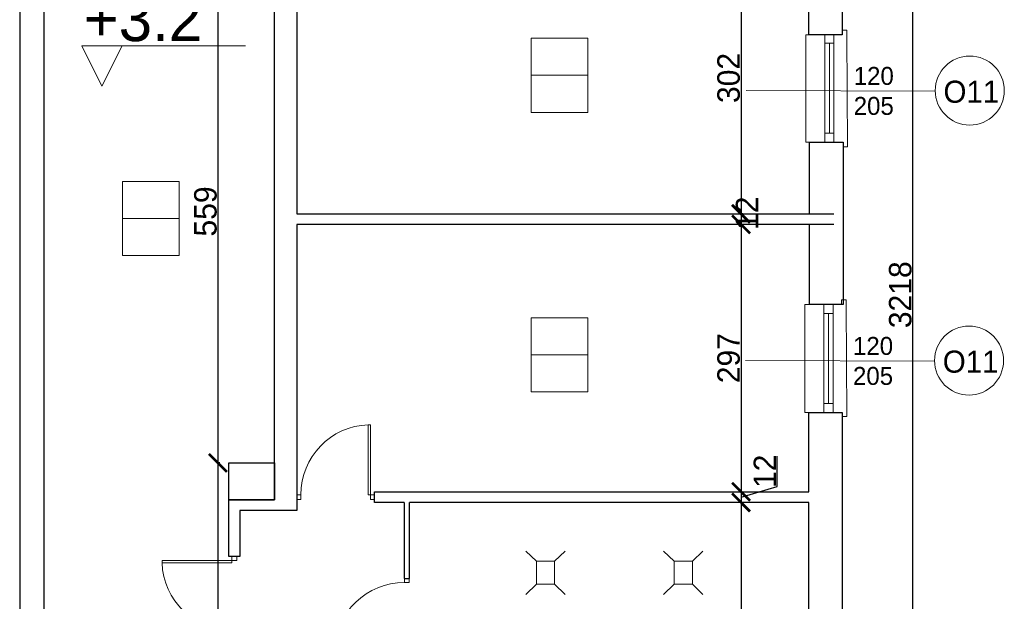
# Model space of a CAD drawing. Header units: centimetres. Extents: x -17621 to 77377, y -18613 to 66.
# Tile 71 of 173: x 9273 to 10368, y -8488 to -7841. Entities that reach past the tile are written whole.
import ezdxf

# ---------------------------------------------------------------- set-up
doc = ezdxf.new("R2010")
doc.units = ezdxf.units.CM
doc.layers.add('0-wymiarowanie rys.CAD', color=5, linetype='Continuous', lineweight=0, true_color=0x0000ff)
for name, color, linetype, lineweight in [('a_drzwi i okna', 2, 'Continuous', 0), ('a_inwentaryzacja', 141, 'Continuous', 0), ('a_wymiarowanie', 211, 'Continuous', 0), ('drzwi', 2, 'Continuous', 0), ('pomieszczenia', 191, 'Continuous', 5)]:
    doc.layers.add(name, color=color, linetype=linetype, lineweight=lineweight)
for name, color, linetype in [('PDF2_A310 STOLARKA ZEWNĘTRZNA', 7, 'Continuous'), ('PDF2_WYPOSAŻENIE', 7, 'Continuous'), ('PDF5_A710 OZNACZENIA KOMUNIKACJI', 7, 'Continuous'), ('PDF5_Text', 7, 'Continuous')]:
    doc.layers.add(name, color=color, linetype=linetype)
doc.styles.add('PDF Century Gothic', font='GOTHIC.TTF')
doc.dimstyles.new('ISO-25', dxfattribs={"dimtxt": 25, "dimasz": 20, "dimexe": 0.6, "dimexo": 0.375, "dimtad": 1, "dimdec": 0, "dimtxsty": 'PDF Century Gothic', "dimblk": 'ARCHTICK', "dimcen": 2.5, "dimadec": 1, "dimazin": 0, "dimtfac": 1, "dimtdec": 0, "dimtmove": 0, "dimatfit": 3, "dimldrblk": 'ARCHTICK', "dimfxl": 2, "dimfxlon": 1, "dimarcsym": 0})

# ---------------------------------------------------------------- blocks, each defined once
blk = doc.blocks.new('_ArchTick')
at = {"color": 0, "linetype": 'ByBlock', "const_width": 0.15}
blk.add_lwpolyline([(-0.5, -0.5), (0.5, 0.5)], dxfattribs=at)
blk = doc.blocks.new('*D694')
at = {"layer": 'a_wymiarowanie', "color": 0, "linetype": 'Continuous', "lineweight": -2, "transparency": 16777216}
for p, q in [((10075.5, -7754.8), (10076.1, -7754.8)), ((10075.5, -7754.8), (10075.5, -8057.1)), ((10077.5, -8057.1), (10074.9, -8057.1))]:
    blk.add_line(p, q, dxfattribs=at)
at = {"layer": 'Defpoints', "color": 0, "linetype": 'Continuous', "transparency": 16777216}
for p in [(10075.3, -7754.8), (10075.5, -8057.1), (10102, -8057.1)]:
    blk.add_point(p, dxfattribs=at)
at = {"layer": 'a_wymiarowanie', "color": 0, "linetype": 'Continuous', "lineweight": -2, "transparency": 16777216, "xscale": 20, "yscale": 20, "zscale": 20}
for p, rotation in [((10075.5, -7754.8), 90), ((10075.5, -8057.1), 270)]:
    blk.add_blockref('_ArchTick', p, dxfattribs=dict(at, rotation=rotation))
at = {"layer": 'a_wymiarowanie', "color": 0, "linetype": 'Continuous', "lineweight": 0, "transparency": 16777216, "insert": (10061.7, -7906), "char_height": 25, "attachment_point": 5, "rotation": 90, "style": 'PDF Century Gothic'}
blk.add_mtext('302', dxfattribs=at)
blk = doc.blocks.new('*D199')
at = {"layer": 'a_wymiarowanie', "color": 0, "linetype": 'Continuous', "lineweight": -2, "transparency": 16777216}
for p, q in [((10077.1, -8057.1), (10074.9, -8057.1)), ((10075.5, -8057.1), (10075.5, -8068.9)), ((10075.5, -8068.9), (10076.1, -8068.9))]:
    blk.add_line(p, q, dxfattribs=at)
at = {"layer": 'Defpoints', "color": 0, "linetype": 'Continuous', "transparency": 16777216}
for p in [(10077.4, -8057.1), (10075.3, -8068.9), (10075.5, -8068.9)]:
    blk.add_point(p, dxfattribs=at)
at = {"layer": 'a_wymiarowanie', "color": 0, "linetype": 'Continuous', "lineweight": -2, "transparency": 16777216, "xscale": 20, "yscale": 20, "zscale": 20}
for p, rotation in [((10075.5, -8057.1), 90), ((10075.5, -8068.9), 270)]:
    blk.add_blockref('_ArchTick', p, dxfattribs=dict(at, rotation=rotation))
at = {"layer": 'a_wymiarowanie', "color": 0, "linetype": 'Continuous', "lineweight": 0, "transparency": 16777216, "insert": (10082.1, -8056.4), "char_height": 25, "attachment_point": 5, "rotation": 90, "style": 'PDF Century Gothic'}
blk.add_mtext('12', dxfattribs=at)
blk = doc.blocks.new('*D200')
at = {"layer": 'a_wymiarowanie', "color": 0, "linetype": 'Continuous', "lineweight": -2, "transparency": 16777216}
for p, q in [((10075.5, -8068.9), (10076.1, -8068.9)), ((10075.5, -8068.9), (10075.5, -8366.1)), ((10073.5, -8366.1), (10076.1, -8366.1))]:
    blk.add_line(p, q, dxfattribs=at)
at = {"layer": 'Defpoints', "color": 0, "linetype": 'Continuous', "transparency": 16777216}
for p in [(10075.3, -8068.9), (10050.8, -8366.1), (10075.5, -8366.1)]:
    blk.add_point(p, dxfattribs=at)
at = {"layer": 'a_wymiarowanie', "color": 0, "linetype": 'Continuous', "lineweight": -2, "transparency": 16777216, "xscale": 20, "yscale": 20, "zscale": 20}
for p, rotation in [((10075.5, -8068.9), 90), ((10075.5, -8366.1), 270)]:
    blk.add_blockref('_ArchTick', p, dxfattribs=dict(at, rotation=rotation))
at = {"layer": 'a_wymiarowanie', "color": 0, "linetype": 'Continuous', "lineweight": 0, "transparency": 16777216, "insert": (10061.7, -8217.5), "char_height": 25, "attachment_point": 5, "rotation": 90, "style": 'PDF Century Gothic'}
blk.add_mtext('297', dxfattribs=at)
blk = doc.blocks.new('*D201')
at = {"layer": 'a_wymiarowanie', "color": 0, "linetype": 'Continuous', "lineweight": -2, "transparency": 16777216}
for p, q in [((10115.5, -8360.1), (10115.5, -8326.4)), ((10075.5, -8372.1), (10115.5, -8360.1)), ((10075.5, -8366.1), (10076.1, -8366.1)), ((10075.5, -8366.1), (10075.5, -8378)), ((10075.5, -8378), (10076.1, -8378))]:
    blk.add_line(p, q, dxfattribs=at)
at = {"layer": 'Defpoints', "color": 0, "linetype": 'Continuous', "transparency": 16777216}
for p in [(10075.3, -8366.1), (10075.3, -8378), (10075.5, -8378)]:
    blk.add_point(p, dxfattribs=at)
at = {"layer": 'a_wymiarowanie', "color": 0, "linetype": 'Continuous', "lineweight": -2, "transparency": 16777216, "xscale": 20, "yscale": 20, "zscale": 20}
for p, rotation in [((10075.5, -8366.1), 90), ((10075.5, -8378), 270)]:
    blk.add_blockref('_ArchTick', p, dxfattribs=dict(at, rotation=rotation))
at = {"layer": 'a_wymiarowanie', "color": 0, "linetype": 'Continuous', "lineweight": 0, "transparency": 16777216, "insert": (10102, -8343.3), "char_height": 25, "attachment_point": 5, "rotation": 90, "style": 'PDF Century Gothic'}
blk.add_mtext('12', dxfattribs=at)
blk = doc.blocks.new('*D202')
at = {"layer": 'a_wymiarowanie', "color": 0, "linetype": 'Continuous', "lineweight": -2, "transparency": 16777216}
for p, q in [((10075.5, -8378), (10076.1, -8378)), ((10075.5, -8378), (10075.5, -8965.6)), ((10075.5, -8965.6), (10076.1, -8965.6))]:
    blk.add_line(p, q, dxfattribs=at)
at = {"layer": 'Defpoints', "color": 0, "linetype": 'Continuous', "transparency": 16777216}
for p in [(10075.3, -8378), (10075.3, -8965.6), (10075.5, -8965.6)]:
    blk.add_point(p, dxfattribs=at)
at = {"layer": 'a_wymiarowanie', "color": 0, "linetype": 'Continuous', "lineweight": -2, "transparency": 16777216, "xscale": 20, "yscale": 20, "zscale": 20}
for p, rotation in [((10075.5, -8378), 90), ((10075.5, -8965.6), 270)]:
    blk.add_blockref('_ArchTick', p, dxfattribs=dict(at, rotation=rotation))
at = {"layer": 'a_wymiarowanie', "color": 0, "linetype": 'Continuous', "lineweight": 0, "transparency": 16777216, "insert": (10061.7, -8671.8), "char_height": 25, "attachment_point": 5, "rotation": 90, "style": 'PDF Century Gothic'}
blk.add_mtext('588', dxfattribs=at)
blk = doc.blocks.new('*D709')
at = {"layer": 'a_wymiarowanie', "color": 0, "linetype": 'Continuous', "lineweight": -2, "transparency": 16777216}
for p, q in [((9495.4, -7774.9), (9492.8, -7774.9)), ((9493.4, -7774.9), (9493.4, -8334)), ((9495.4, -8334), (9492.8, -8334))]:
    blk.add_line(p, q, dxfattribs=at)
at = {"layer": 'Defpoints', "color": 0, "linetype": 'Continuous', "transparency": 16777216}
for p in [(9505.7, -7774.9), (9493.4, -8334), (9505.7, -8334)]:
    blk.add_point(p, dxfattribs=at)
at = {"layer": 'a_wymiarowanie', "color": 0, "linetype": 'Continuous', "lineweight": -2, "transparency": 16777216, "xscale": 20, "yscale": 20, "zscale": 20}
for p, rotation in [((9493.4, -7774.9), 90), ((9493.4, -8334), 270)]:
    blk.add_blockref('_ArchTick', p, dxfattribs=dict(at, rotation=rotation))
at = {"layer": 'a_wymiarowanie', "color": 0, "linetype": 'Continuous', "lineweight": 0, "transparency": 16777216, "insert": (9479.6, -8054.4), "char_height": 25, "attachment_point": 5, "rotation": 90, "style": 'PDF Century Gothic'}
blk.add_mtext('559', dxfattribs=at)
blk = doc.blocks.new('*D710')
at = {"layer": 'a_wymiarowanie', "color": 0, "linetype": 'Continuous', "lineweight": -2, "transparency": 16777216}
for p, q in [((9495.4, -8334), (9492.8, -8334)), ((9493.4, -8334), (9493.4, -8975.2)), ((9495.4, -8975.2), (9492.8, -8975.2))]:
    blk.add_line(p, q, dxfattribs=at)
at = {"layer": 'Defpoints', "color": 0, "linetype": 'Continuous', "transparency": 16777216}
for p in [(9505.7, -8334), (9493.4, -8975.2), (9505.7, -8975.2)]:
    blk.add_point(p, dxfattribs=at)
at = {"layer": 'a_wymiarowanie', "color": 0, "linetype": 'Continuous', "lineweight": -2, "transparency": 16777216, "xscale": 20, "yscale": 20, "zscale": 20}
for p, rotation in [((9493.4, -8334), 90), ((9493.4, -8975.2), 270)]:
    blk.add_blockref('_ArchTick', p, dxfattribs=dict(at, rotation=rotation))
at = {"layer": 'a_wymiarowanie', "color": 0, "linetype": 'Continuous', "lineweight": 0, "transparency": 16777216, "insert": (9479.6, -8654.6), "char_height": 25, "attachment_point": 5, "rotation": 90, "style": 'PDF Century Gothic'}
blk.add_mtext('641', dxfattribs=at)
blk = doc.blocks.new('*D1011')
at = {"layer": 'a_wymiarowanie', "color": 0, "linetype": 'Continuous', "lineweight": -2, "transparency": 16777216}
for p, q in [((9504.2, 13.6), (9504.2, 16.2)), ((9504.2, 15.6), (9527.4, 15.6)), ((9527.4, 13.6), (9527.4, 16.2))]:
    blk.add_line(p, q, dxfattribs=at)
at = {"layer": 'Defpoints', "color": 0, "linetype": 'Continuous', "transparency": 16777216}
for p in [(9527.4, 15.6), (9504.2, 0), (9527.4, -10628.4)]:
    blk.add_point(p, dxfattribs=at)
at = {"layer": 'a_wymiarowanie', "color": 0, "linetype": 'Continuous', "lineweight": -2, "transparency": 16777216, "xscale": 20, "yscale": 20, "zscale": 20, "rotation": 180}
blk.add_blockref('_ArchTick', (9504.2, 15.6), dxfattribs=at)
at = {"layer": 'a_wymiarowanie', "color": 0, "linetype": 'Continuous', "lineweight": -2, "transparency": 16777216, "xscale": 20, "yscale": 20, "zscale": 20}
blk.add_blockref('_ArchTick', (9527.4, 15.6), dxfattribs=at)
at = {"layer": 'a_wymiarowanie', "color": 0, "linetype": 'Continuous', "transparency": 16777216, "insert": (9522.5, 49.4), "char_height": 25, "attachment_point": 5, "style": 'PDF Century Gothic'}
blk.add_mtext('23', dxfattribs=at)
blk = doc.blocks.new('*D1066')
at = {"layer": '0-wymiarowanie rys.CAD', "color": 0, "linetype": 'Continuous', "lineweight": -2, "transparency": 16777216}
for p, q in [((10264.5, -6538.2), (10267.1, -6538.2)), ((10266.5, -9755.8), (10266.5, -6538.2)), ((10264.5, -9755.8), (10267.1, -9755.8))]:
    blk.add_line(p, q, dxfattribs=at)
at = {"layer": 'Defpoints', "color": 0, "linetype": 'Continuous', "transparency": 16777216}
for p in [(10187, -6538.2), (10266.5, -6538.2), (10187, -9755.8)]:
    blk.add_point(p, dxfattribs=at)
at = {"layer": '0-wymiarowanie rys.CAD', "color": 0, "linetype": 'Continuous', "lineweight": -2, "transparency": 16777216, "xscale": 20, "yscale": 20, "zscale": 20}
for p, rotation in [((10266.5, -6538.2), 90), ((10266.5, -9755.8), 270)]:
    blk.add_blockref('_ArchTick', p, dxfattribs=dict(at, rotation=rotation))
at = {"layer": '0-wymiarowanie rys.CAD', "color": 0, "linetype": 'Continuous', "transparency": 16777216, "insert": (10252.7, -8147), "char_height": 25, "attachment_point": 5, "rotation": 90, "style": 'PDF Century Gothic'}
blk.add_mtext('3218', dxfattribs=at)

msp = doc.modelspace()

# ---------------------------------------------------------------- linework, layer by layer
at = {"layer": 'a_drzwi i okna'}
for p, q in [((10291.5, -7920.6), (10081.3, -7920.1)), ((10290.7, -8220.7), (10080.5, -8220.2))]:
    msp.add_line(p, q, dxfattribs=at)
for centre in [(10329.9, -7920), (10329.1, -8220.2)]:
    msp.add_circle(centre, 38.4, dxfattribs=at)
at = {"layer": 'a_inwentaryzacja', "lineweight": 25}
for p, q in [((9556.5, -8366.1), (9556.5, -7754.8)), ((9581.1, -7754.8), (9581.1, -8057.1)), ((10151.7, -8057.1), (10151.7, -7977.5)), ((10151.7, -7977.5), (10188.9, -7977.5)), ((10188.9, -7977.5), (10188.9, -8157.8)), ((9581.1, -8057.1), (10178.8, -8057.1)), ((10178.8, -8068.9), (9581.1, -8068.9)), ((9581.1, -8068.9), (9581.1, -8366.1)), ((10151.7, -8157.8), (10151.7, -8068.9)), ((10188.9, -8157.8), (10151.7, -8157.8))]:
    msp.add_line(p, q, dxfattribs=at)
for points in [[(9299.9, -6744.8), (9272.8, -6744.8), (9273, -9332.5), (9300.1, -9332.5)], [(10150.8, -7858.1), (10150.8, -7754.8), (9667.6, -7754.8), (9667.6, -7743), (9700.6, -7743), (9700.6, -7654.9), (9706.5, -7654.9), (9706.5, -7743), (10150.8, -7743), (10150.8, -7648.2), (10188.9, -7648.2), (10188.1, -7858.1)], [(9505.7, -8334), (9556.5, -8334), (9556.5, -8375), (9505.7, -8375)]]:
    msp.add_lwpolyline(points, close=True, dxfattribs=at)
for points in [[(9700.6, -8378), (9667.6, -8378), (9667.6, -8366.1), (10150.8, -8366.1), (10150.8, -8278.1), (10188.1, -8278.1), (10188.1, -8510.9), (10150.8, -8510.9), (10150.8, -8378), (9706.5, -8378)], [(9700.6, -8378), (9700.6, -8462.6), (9706.5, -8462.6), (9706.5, -8378)]]:
    msp.add_lwpolyline(points, dxfattribs=at)
at = {"layer": 'a_inwentaryzacja', "linetype": 'Continuous', "lineweight": 25}
for points in [[(9505.7, -8375), (9556.5, -8375), (9556.5, -8325.7)], [(9581.1, -8325.7), (9581.1, -8386.9), (9517.6, -8386.9), (9517.6, -8438), (9505.7, -8438), (9505.7, -8375)]]:
    msp.add_lwpolyline(points, dxfattribs=at)
at = {"layer": 'drzwi'}
for points in [[(9663.3, -8369.3), (9667.6, -8369.3), (9667.6, -8374.8), (9663.3, -8374.8), (9663.3, -8369.3), (9660.7, -8369.3), (9660.7, -8291.6), (9663.3, -8291.6), (9663.3, -8369.3)], [(9508.9, -8442.4), (9508.9, -8438), (9514.4, -8438), (9514.4, -8442.4), (9508.9, -8442.4), (9508.9, -8445), (9431.2, -8445), (9431.2, -8442.4), (9508.9, -8442.4)]]:
    msp.add_lwpolyline(points, dxfattribs=at)
for points in [[(9585.5, -8369.3), (9581.2, -8369.3), (9581.2, -8374.8), (9585.5, -8374.8)], [(9700.8, -8467), (9700.8, -8462.6), (9706.3, -8462.6), (9706.3, -8467)]]:
    msp.add_lwpolyline(points, close=True, dxfattribs=at)
for centre, start, end in [((9663.2, -8369.2), 91.8363, 180.1055), ((9508.8, -8442.5), 181.8363, 270.1055), ((9700.7, -8544.6), 89.8945, 178.1637)]:
    msp.add_arc(centre, 77.6, start, end, dxfattribs=at)
at = {"layer": 'PDF2_A310 STOLARKA ZEWNĘTRZNA', "lineweight": 5}
for points in [[(10147.4, -7977.5), (10188.9, -7977.5), (10188.9, -7982.6), (10194, -7982.6), (10193.1, -7858.1), (10193.1, -7853), (10188.1, -7853), (10188.1, -7858.1), (10147.4, -7858.1)], [(10168.6, -7977.5), (10168.6, -7967.3), (10168.6, -7867.4), (10168.6, -7858.1), (10178.8, -7858.1), (10178.8, -7867.4), (10178.8, -7967.3), (10178.8, -7977.5)], [(10146.6, -8278.1), (10188.1, -8278.1), (10188.1, -8282.3), (10193.1, -8282.3), (10192.3, -8157.8), (10192.3, -8152.8), (10187.2, -8152.8), (10187.2, -8157.8), (10146.6, -8157.8)], [(10167.7, -8278.1), (10167.7, -8267.9), (10167.7, -8168), (10167.7, -8157.8), (10177.9, -8157.8), (10177.9, -8168), (10177.9, -8267.9), (10177.9, -8278.1)]]:
    msp.add_lwpolyline(points, close=True, dxfattribs=at)
for points in [[(10178.8, -7867.4), (10168.6, -7867.4)], [(10173.7, -7967.3), (10173.7, -7867.4)], [(10178.8, -7967.3), (10168.6, -7967.3)], [(10177.9, -8168), (10167.7, -8168)], [(10172.8, -8267.9), (10172.8, -8168)], [(10177.9, -8267.9), (10167.7, -8267.9)]]:
    msp.add_lwpolyline(points, dxfattribs=at)
at = {"layer": 'PDF2_WYPOSAŻENIE', "lineweight": 18}
for points in [[(9847.7, -8443.2), (9835.9, -8432.2)], [(9868, -8443.2), (9879.9, -8432.2)], [(10001, -8443.2), (9989.1, -8432.2)], [(10021.3, -8443.2), (10033.1, -8432.2)], [(9835.9, -8480.4), (9847.7, -8468.6), (9847.7, -8443.2), (9868, -8443.2), (9868, -8468.6), (9847.7, -8468.6)], [(9989.1, -8480.4), (10001, -8468.6), (10001, -8443.2), (10021.3, -8443.2), (10021.3, -8468.6), (10001, -8468.6)], [(9868, -8468.6), (9879.9, -8480.4)], [(10021.3, -8468.6), (10033.1, -8480.4)]]:
    msp.add_lwpolyline(points, dxfattribs=at)
at = {"layer": 'PDF5_A710 OZNACZENIA KOMUNIKACJI', "lineweight": 5}
msp.add_lwpolyline([(9342.1, -7870.2), (9387, -7870.2), (9342.1, -7870.2), (9364.1, -7915), (9387, -7870.2), (9342.1, -7870.2), (9364.1, -7915), (9387, -7870.2), (9524.2, -7870.2)], dxfattribs=at)
at = {"layer": 'pomieszczenia'}
for p, q in [((9842, -7903), (9905.1, -7903)), ((9387.3, -8062.2), (9450.4, -8062.2)), ((9842, -8213.7), (9905.1, -8213.7))]:
    msp.add_line(p, q, dxfattribs=at)
for points in [[(9842, -7861.8), (9905.1, -7861.8), (9905.1, -7944.2), (9842, -7944.2)], [(9387.3, -8021), (9450.4, -8021), (9450.4, -8103.3), (9387.3, -8103.3)], [(9842, -8172.6), (9905.1, -8172.6), (9905.1, -8254.9), (9842, -8254.9)]]:
    msp.add_lwpolyline(points, close=True, dxfattribs=at)

# ---------------------------------------------------------------- texts
at = {"layer": 'a_drzwi i okna', "style": 'PDF Century Gothic'}
for s, width, gutter_width, heights, insert, char_height, attachment_point in [('120\\P205', 179.816, 12.5, [162.8], (10200.8, -7893.7), 20, 1), ('O11', 220.698, 15.3, [199.8], (10300.7, -7933.9), 24.55, 7), ('120\\P205', 179.816, 12.5, [162.8], (10200, -8193.9), 20, 1), ('O11', 220.698, 15.3, [199.8], (10299.9, -8234), 24.55, 7)]:
    msp.add_mtext_dynamic_manual_height_columns(s, width=width, gutter_width=gutter_width, heights=heights, dxfattribs=dict(at, insert=insert, char_height=char_height, attachment_point=attachment_point))
at = {"layer": 'PDF5_Text', "insert": (9343.9, -7840.4), "char_height": 50, "attachment_point": 4, "style": 'PDF Century Gothic'}
msp.add_mtext('+3.2', dxfattribs=at)

# ---------------------------------------------------------------- dimensions: what is measured, and where the dimension line sits
at = {"layer": '0-wymiarowanie rys.CAD', "linetype": 'Continuous'}
dim = msp.add_linear_dim(base=(10266.5, -6538.2), p1=(10187, -9755.8), p2=(10187, -6538.2), angle=90, dimstyle='ISO-25', dxfattribs=at)
dim.commit()
dim.dimension.update_dxf_attribs({"geometry": '*D1066', "text_midpoint": (10252.7, -8147)})
at = {"layer": 'a_wymiarowanie', "linetype": 'Continuous'}
dim = msp.add_linear_dim(base=(9527.4, 15.6), p1=(9504.2, 0), p2=(9527.4, -10628.4), dimstyle='ISO-25', override={"dimtmove": 1}, dxfattribs=at)
dim.commit()
dim.dimension.update_dxf_attribs({"geometry": '*D1011', "text_midpoint": (9522.5, 49.4)})
at = {"layer": 'a_wymiarowanie', "linetype": 'Continuous', "lineweight": 0}
for base, p1, p2, picture, middle in [((10075.5, -8057.1), (10075.3, -7754.8), (10102, -8057.1), '*D694', (10061.7, -7906)), ((9493.4, -8334), (9505.7, -7774.9), (9505.7, -8334), '*D709', (9479.6, -8054.4)), ((10075.5, -8068.9), (10077.4, -8057.1), (10075.3, -8068.9), '*D199', (10082.1, -8056.4)), ((10075.5, -8366.1), (10075.3, -8068.9), (10050.8, -8366.1), '*D200', (10061.7, -8217.5)), ((9493.4, -8975.2), (9505.7, -8334), (9505.7, -8975.2), '*D710', (9479.6, -8654.6)), ((10075.5, -8378), (10075.3, -8366.1), (10075.3, -8378), '*D201', (10102, -8359.4)), ((10075.5, -8965.6), (10075.3, -8378), (10075.3, -8965.6), '*D202', (10061.7, -8671.8))]:
    dim = msp.add_linear_dim(base=base, p1=p1, p2=p2, angle=90, dimstyle='ISO-25', override={"dimtmove": 1}, dxfattribs=at)
    dim.commit()
    dim.dimension.update_dxf_attribs({"geometry": picture, "text_midpoint": middle})

doc.saveas('drawing.dxf')
